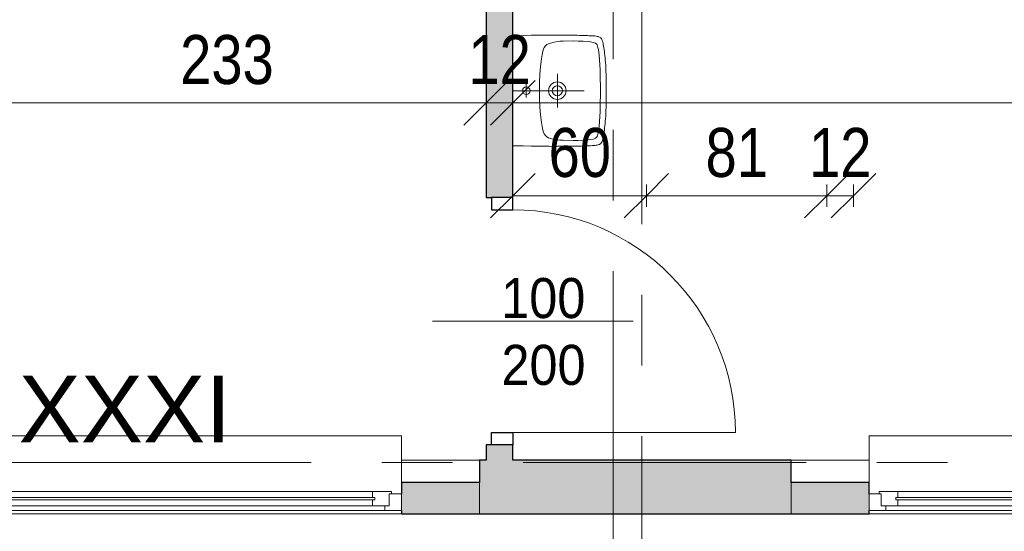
# Model space of a CAD drawing. Header units: centimetres. Extents: x -1743 to 21705, y -8842 to 3590.
# Tile 12 of 44: x 321 to 763, y 100 to 330. Entities that reach past the tile are written whole.
import ezdxf

# ---------------------------------------------------------------- set-up
doc = ezdxf.new("R2010")
doc.units = ezdxf.units.CM
doc.linetypes.add('Oś', pattern=[222.25, 127, -31.75, 31.75, -31.75])
for name, color, linetype, lineweight in [('A-ANNO-DIMS', 211, 'Continuous', 13), ('A-ANNO-DIMS-100', 211, 'Continuous', 13), ('A-ANNO-NOTE', 131, 'Continuous', 9), ('A-DETL-GENF', 92, 'Continuous', 9), ('A-DETL-MEDM', 33, 'Continuous', 25), ('A-DOOR', 31, 'Continuous', 13), ('A-GLAZ', 151, 'Continuous', 13), ('A-WALL', 113, 'Continuous', 13), ('P-SANR-FIXT', 6, 'Continuous', 9), ('S-GRID', 1, 'Continuous', 13), ('S-GRID-IDEN', 1, 'Continuous', 13)]:
    doc.layers.add(name, color=color, linetype=linetype, lineweight=lineweight)
doc.styles.add('Arial', font='arial.ttf', dxfattribs={"width": 0.9, "height": 18})
doc.styles.add('Arial Narrow_2', font='ARIALN.TTF', dxfattribs={"height": 22})
doc.styles.add('Arial_1', font='arial.ttf', dxfattribs={"height": 30})
doc.dimstyles.new('Diagonal_1_100__0_1__1', dxfattribs={"dimscale": 30.48, "dimtxt": 22.515481, "dimasz": 0.656168, "dimexe": 0.164042, "dimexo": 0.0625, "dimgap": 0.065617, "dimtad": 1, "dimdec": 1, "dimrnd": 0.1, "dimdsep": 46, "dimtxsty": 'Arial Narrow_2', "dimblk1": 'OBLIQUE', "dimblk2": 'OBLIQUE', "dimsah": 1, "dimcen": 0.09, "dimazin": 0, "dimtfac": 1, "dimtdec": 4, "dimtix": 1, "dimtmove": 0, "dimatfit": 3, "dimfxl": 0.164042, "dimfxlon": 1, "dimtvp": 1, "dimtolj": 1, "dimtzin": 0, "dimarcsym": 2})

# ---------------------------------------------------------------- blocks, each defined once
blk = doc.blocks.new('Pawilon F_rvt-1-6_piętro IV __13_80 m_ - stan istniejący')
at = {"layer": 'S-GRID', "linetype": 'Oś'}
for p, q in [((600.38, -206.1), (600.38, 515.63)), ((102.59, 131.33), (1638.19, 131.33))]:
    blk.add_line(p, q, dxfattribs=at)
blk = doc.blocks.new('Pawilon E_rvt-1-6_piętro IV __13_80 m_ - stan istniejący')
at = {"layer": 'S-GRID', "linetype": 'Oś'}
blk.add_line((368.01, 131.33), (-1702.93, 131.33), dxfattribs=at)
at = {"layer": 'S-GRID-IDEN', "insert": (368.14, 155.39), "char_height": 30, "width": 93.9, "attachment_point": 5, "line_spacing_factor": 0.936439, "style": 'Arial_1'}
blk.add_mtext('\\pxqc,t4.23333,8.46667,12.7,16.93333,21.16667,25.4,29.63333,33.86667,38.1,42.33333,46.56667,50.8,55.03333,59.26667,63.5,67.73333,71.96667,76.2,80.43333,84.66667,88.9,93.13333,97.36667,101.6,105.83333,110.06667,114.3,118.53333,122.76667,127,131.23333,135.46667;{XXXI}', dxfattribs=at)
blk = doc.blocks.new('DRZWI 1S - automatyczna etykieta - Drzwi 100-2252159-6_piętro IV __13_80 m_ - stan istniejący')
at = {"layer": 'A-DETL-GENF'}
for p, q in [((-55.5, 6), (-55.5, -3.5)), ((-50, 6), (-55.5, 6)), ((-50, -3.5), (-50, 6)), ((55.5, 6), (50, 6)), ((50, 6), (50, -3.5)), ((55.5, -3.5), (55.5, 6)), ((-55.5, -3.5), (-50, -3.5)), ((50, -3.5), (55.5, -3.5))]:
    blk.add_line(p, q, dxfattribs=at)
at = {"layer": 'A-DETL-MEDM'}
for p, q in [((-50, 6), (-55.5, 6)), ((-55.5, 6), (-55.5, -3.5)), ((-50, -3.5), (-50, 6)), ((50, -3.5), (50, 6)), ((50, 6), (55.5, 6)), ((55.5, 6), (55.5, -3.5)), ((-55.5, -3.5), (-50, -3.5)), ((55.5, -3.5), (50, -3.5))]:
    blk.add_line(p, q, dxfattribs=at)
at = {"layer": 'A-DOOR'}
blk.add_line((50, 6), (50, 106), dxfattribs=at)
blk.add_arc((50, 6), 100, 90, 180, dxfattribs=at)
blk = doc.blocks.new('Okno - automatyczna etykieta - 190x181  _nietypowy podział_-2208516-6_piętro IV __13_80 m_ - stan istniejący')
at = {"layer": 'A-GLAZ'}
for p, q in [((95, 28), (-95, 28)), ((-95, 26), (-95, 28)), ((95, 28), (95, 26)), ((-95, 7), (-95, 26)), ((95, 26), (95, 7)), ((-95, 2), (-89.5, 2)), ((-95, -5.5), (-95, 2)), ((-90.5, 3), (-82, 3)), ((-90.5, 2), (-90.5, 3)), ((-89.5, 2), (-90.5, 2)), ((-89.5, -3.5), (-89.5, 2)), ((-89.5, 2), (-89.5, -3.5)), ((-83, -0.75), (-83, 0.25)), ((-83, 0.25), (83, 0.25)), ((-83, 0.25), (-83, -0.75)), ((-82, 0.25), (-83, 0.25)), ((-82, 3), (-82, 0.25)), ((82, 3), (-82, 3)), ((82, 3), (90.5, 3)), ((82, 0.25), (82, 3)), ((83, 0.25), (82, 0.25)), ((83, 0.25), (83, -0.75)), ((83, -0.75), (83, 0.25)), ((89.5, 2), (89.5, -3.5)), ((90.5, 2), (89.5, 2)), ((89.5, 2), (95, 2)), ((89.5, -3.5), (89.5, 2)), ((90.5, 3), (90.5, 2)), ((95, 2), (95, -5.5)), ((-82, -3.5), (-89.5, -3.5)), ((-89.5, -3.5), (-87.5, -3.5)), ((-87.5, -3.5), (-87.5, -5.5)), ((83, -0.75), (-83, -0.75)), ((-83, -0.75), (-82, -0.75)), ((-82, -0.75), (-82, -3.5)), ((82, -3.5), (-82, -3.5)), ((82, -0.75), (83, -0.75)), ((82, -3.5), (82, -0.75)), ((89.5, -3.5), (82, -3.5)), ((87.5, -3.5), (89.5, -3.5)), ((87.5, -5.5), (87.5, -3.5)), ((-87.5, -5.5), (-95, -5.5)), ((-95, -5.5), (95, -5.5)), ((87.5, -5.5), (-87.5, -5.5)), ((95, -5.5), (87.5, -5.5))]:
    blk.add_line(p, q, dxfattribs=at)
blk = doc.blocks.new('Okno - automatyczna etykieta - 190x181  _nietypowy podział_-2208509-6_piętro IV __13_80 m_ - stan istniejący')
at = {"layer": 'A-GLAZ'}
for p, q in [((-87.5, 5.5), (-95, 5.5)), ((-95, 5.5), (-95, -2)), ((-95, 5.5), (95, 5.5)), ((-87.5, 3.5), (-87.5, 5.5)), ((87.5, 5.5), (-87.5, 5.5)), ((95, 5.5), (87.5, 5.5)), ((87.5, 5.5), (87.5, 3.5)), ((95, -2), (95, 5.5)), ((-82, 3.5), (-89.5, 3.5)), ((-89.5, 3.5), (-89.5, -2)), ((-89.5, -2), (-89.5, 3.5)), ((-89.5, 3.5), (-87.5, 3.5)), ((83, 0.75), (-83, 0.75)), ((-83, 0.75), (-83, -0.25)), ((-83, -0.25), (-83, 0.75)), ((-83, 0.75), (-82, 0.75)), ((-82, 0.75), (-82, 3.5)), ((82, 3.5), (-82, 3.5)), ((89.5, 3.5), (82, 3.5)), ((82, 3.5), (82, 0.75)), ((82, 0.75), (83, 0.75)), ((83, -0.25), (83, 0.75)), ((83, 0.75), (83, -0.25)), ((87.5, 3.5), (89.5, 3.5)), ((89.5, -2), (89.5, 3.5)), ((89.5, 3.5), (89.5, -2)), ((-95, -2), (-89.5, -2)), ((-89.5, -2), (-90.5, -2)), ((-90.5, -2), (-90.5, -3)), ((-90.5, -3), (-82, -3)), ((-83, -0.25), (83, -0.25)), ((-82, -0.25), (-83, -0.25)), ((-82, -3), (-82, -0.25)), ((82, -3), (-82, -3)), ((82, -0.25), (82, -3)), ((83, -0.25), (82, -0.25)), ((82, -3), (90.5, -3)), ((90.5, -2), (89.5, -2)), ((89.5, -2), (95, -2)), ((90.5, -3), (90.5, -2)), ((-95, -26), (-95, -7)), ((95, -7), (95, -26)), ((-95, -28), (-95, -26)), ((95, -26), (95, -28)), ((-95, -28), (95, -28))]:
    blk.add_line(p, q, dxfattribs=at)
blk = doc.blocks.new('Umywalka koło Nova Pro - Pro 50-1211177-6_piętro IV __13_80 m_ - stan istniejący')
at = {"layer": 'P-SANR-FIXT'}
for p, q in [((-12.19, -6), (-12.32, -10.58)), ((12.5, -6), (12.5, -38)), ((37.32, -10.58), (37.19, -6)), ((-12.32, -10.58), (-12.4, -14.28)), ((15.72, -12.02), (9.46, -12.02)), ((37.4, -14.28), (37.32, -10.58)), ((-12.45, -17.35), (-12.48, -19.98)), ((-12.4, -14.28), (-12.45, -17.35)), ((37.45, -17.35), (37.4, -14.28)), ((37.48, -19.98), (37.45, -17.35)), ((-12.48, -19.98), (-12.48, -22.27)), ((-8.62, -22.03), (-8.91, -22.86)), ((-8.19, -21.26), (-8.62, -22.03)), ((-7.93, -20.91), (-8.19, -21.26)), ((-7.61, -20.62), (-7.93, -20.91)), ((-6.89, -20.14), (-7.61, -20.62)), ((-6.09, -19.8), (-6.89, -20.14)), ((-5.24, -19.53), (-6.09, -19.8)), ((-3.53, -19.16), (-5.24, -19.53)), ((-1.83, -18.89), (-3.53, -19.16)), ((1.66, -18.49), (-1.83, -18.89)), ((5.15, -18.2), (1.66, -18.49)), ((8.64, -18.06), (5.15, -18.2)), ((10.37, -18.01), (8.64, -18.06)), ((14.63, -18.01), (10.37, -18.01)), ((16.36, -18.06), (14.63, -18.01)), ((19.88, -18.2), (16.36, -18.06)), ((23.34, -18.49), (19.88, -18.2)), ((26.83, -18.89), (23.34, -18.49)), ((28.56, -19.16), (26.83, -18.89)), ((30.26, -19.53), (28.56, -19.16)), ((31.09, -19.8), (30.26, -19.53)), ((31.89, -20.14), (31.09, -19.8)), ((32.61, -20.62), (31.89, -20.14)), ((32.93, -20.91), (32.61, -20.62)), ((33.19, -21.26), (32.93, -20.91)), ((33.62, -22.03), (33.19, -21.26)), ((33.91, -22.86), (33.62, -22.03)), ((37.51, -22.27), (37.48, -19.98)), ((-12.48, -22.27), (-12.51, -24.3)), ((-12.51, -24.3), (-12.48, -26.13)), ((-12.48, -26.13), (-12.48, -27.81)), ((-9.61, -26.27), (-9.69, -27.15)), ((-9.37, -24.54), (-9.61, -26.27)), ((-8.91, -22.86), (-9.37, -24.54)), ((20.01, -26), (5.01, -26)), ((34.37, -24.54), (33.91, -22.86)), ((34.63, -26.27), (34.37, -24.54)), ((34.69, -27.15), (34.63, -26.27)), ((37.48, -27.81), (37.51, -26.13)), ((37.51, -26.13), (37.51, -22.27)), ((-12.48, -27.81), (-12.46, -29.49)), ((-12.46, -29.49), (-12.46, -30.5)), ((-12.46, -30.5), (-12.43, -31.46)), ((-9.76, -28.56), (-9.84, -33.06)), ((-9.74, -27.87), (-9.76, -28.56)), ((-9.71, -27.55), (-9.74, -27.87)), ((-9.69, -27.15), (-9.71, -27.55)), ((34.71, -27.55), (34.69, -27.15)), ((34.74, -27.87), (34.71, -27.55)), ((34.76, -28.56), (34.74, -27.87)), ((34.84, -33.06), (34.76, -28.56)), ((37.46, -30.5), (37.48, -29.49)), ((37.46, -31.46), (37.46, -30.5)), ((37.48, -29.49), (37.48, -27.81)), ((-12.43, -31.46), (-12.43, -32.39)), ((-12.43, -32.39), (-12.4, -33.3)), ((-12.4, -33.3), (-12.4, -33.88)), ((-12.4, -33.88), (-12.38, -35.06)), ((-12.38, -35.06), (-12.35, -35.88)), ((-9.84, -33.06), (-9.79, -35.32)), ((-9.79, -35.32), (-9.71, -37.56)), ((34.71, -37.56), (34.82, -35.32)), ((34.82, -35.32), (34.84, -33.06)), ((37.35, -35.88), (37.38, -35.06)), ((37.38, -35.06), (37.4, -33.88)), ((37.4, -33.88), (37.43, -33.3)), ((37.43, -32.39), (37.46, -31.46)), ((37.43, -33.3), (37.43, -32.39)), ((-12.35, -35.88), (-12.35, -36.65)), ((-12.35, -36.65), (-12.32, -37.43)), ((-12.32, -37.43), (-12.3, -38.17)), ((-12.3, -38.17), (-12.27, -38.89)), ((-12.27, -38.89), (-12.24, -39.61)), ((-12.24, -39.61), (-12.22, -40.28)), ((-9.71, -37.56), (-9.53, -39.82)), ((34.53, -39.82), (34.71, -37.56)), ((37.22, -40.28), (37.24, -39.61)), ((37.24, -39.61), (37.27, -38.89)), ((37.27, -38.89), (37.3, -38.17)), ((37.3, -38.17), (37.32, -37.43)), ((37.32, -37.43), (37.35, -36.65)), ((37.35, -36.65), (37.35, -35.88)), ((-12.22, -40.28), (-12.19, -40.94)), ((-12.19, -40.94), (-12.16, -41.58)), ((-12.16, -41.58), (-12.14, -42.22)), ((-12.14, -42.22), (-12.08, -42.81)), ((-12.08, -42.81), (-12, -43.37)), ((-12, -43.37), (-11.92, -43.87)), ((-11.92, -43.87), (-11.82, -44.38)), ((-9.53, -39.82), (-9.39, -40.94)), ((-9.39, -40.94), (-9.21, -42.03)), ((-9.21, -42.03), (-9.05, -42.59)), ((-9.05, -42.59), (-8.86, -43.1)), ((-8.86, -43.1), (-8.7, -43.34)), ((-8.7, -43.34), (-8.51, -43.55)), ((-8.51, -43.55), (-8.03, -43.85)), ((-8.03, -43.85), (-7.53, -44.06)), ((-7.53, -44.06), (-6.97, -44.22)), ((-6.97, -44.22), (-5.88, -44.43)), ((30.88, -44.43), (31.97, -44.22)), ((31.97, -44.22), (32.53, -44.06)), ((32.53, -44.06), (33.06, -43.85)), ((33.06, -43.85), (33.54, -43.55)), ((33.54, -43.55), (33.73, -43.34)), ((33.73, -43.34), (33.86, -43.1)), ((33.86, -43.1), (34.07, -42.59)), ((34.07, -42.59), (34.21, -42.03)), ((34.21, -42.03), (34.39, -40.94)), ((34.39, -40.94), (34.53, -39.82)), ((36.82, -44.38), (36.92, -43.87)), ((36.92, -43.87), (37.03, -43.37)), ((37.03, -43.37), (37.08, -42.81)), ((37.08, -42.81), (37.14, -42.22)), ((37.14, -42.22), (37.16, -41.58)), ((37.16, -41.58), (37.19, -40.94)), ((37.19, -40.94), (37.22, -40.28)), ((-11.82, -44.38), (-11.71, -44.67)), ((-11.6, -44.96), (-11.79, -44.38)), ((-11.71, -44.67), (-11.6, -44.96)), ((-11.6, -44.96), (-11.26, -45.47)), ((-11.26, -45.47), (-11.6, -44.96)), ((-11.26, -45.47), (-10.8, -45.84)), ((-10.8, -45.84), (-11.26, -45.47)), ((-10.8, -45.84), (-10.24, -46.11)), ((-10.24, -46.11), (-10.8, -45.84)), ((-10.24, -46.11), (-9.61, -46.32)), ((-9.61, -46.32), (-10.24, -46.11)), ((-9.61, -46.32), (-8.94, -46.51)), ((-8.94, -46.51), (-9.61, -46.32)), ((-8.94, -46.51), (-8.25, -46.64)), ((-8.25, -46.64), (-8.94, -46.51)), ((-8.25, -46.64), (-7.5, -46.8)), ((-7.5, -46.8), (-8.25, -46.64)), ((-7.5, -46.8), (-6.73, -46.91)), ((-6.73, -46.91), (-7.5, -46.8)), ((-6.73, -46.91), (-5.93, -47.04)), ((-5.93, -47.04), (-6.73, -46.91)), ((-5.93, -47.04), (-5.1, -47.15)), ((-5.1, -47.15), (-5.93, -47.04)), ((-5.88, -44.43), (-3.64, -44.75)), ((-5.1, -47.15), (-4.2, -47.25)), ((-4.2, -47.25), (-5.1, -47.15)), ((-4.2, -47.25), (-3.27, -47.36)), ((-3.27, -47.36), (-4.2, -47.25)), ((-3.64, -44.75), (-1.4, -44.94)), ((-3.27, -47.36), (-2.28, -47.44)), ((-2.28, -47.44), (-3.27, -47.36)), ((-2.28, -47.44), (-1.24, -47.52)), ((-1.24, -47.52), (-2.28, -47.44)), ((-1.4, -44.94), (3.1, -45.18)), ((-1.24, -47.52), (-0.15, -47.63)), ((-0.15, -47.63), (-1.24, -47.52)), ((-0.15, -47.63), (1.05, -47.71)), ((1.05, -47.71), (-0.15, -47.63)), ((1.05, -47.71), (2.3, -47.76)), ((2.3, -47.76), (1.05, -47.71)), ((2.3, -47.76), (3.66, -47.84)), ((3.66, -47.84), (2.3, -47.76)), ((3.1, -45.18), (7.6, -45.31)), ((3.66, -47.84), (5.12, -47.89)), ((5.12, -47.89), (3.66, -47.84)), ((5.12, -47.89), (6.72, -47.95)), ((6.72, -47.95), (5.12, -47.89)), ((6.72, -47.95), (8.45, -47.97)), ((8.45, -47.97), (6.72, -47.95)), ((7.6, -45.31), (9.86, -45.39)), ((8.45, -47.97), (10.4, -48)), ((10.4, -48), (8.45, -47.97)), ((9.86, -45.39), (11.04, -45.42)), ((10.4, -48), (14.63, -48)), ((14.63, -48), (10.4, -48)), ((11.04, -45.42), (11.7, -45.42)), ((11.7, -45.42), (12.5, -45.44)), ((12.5, -45.44), (13.3, -45.42)), ((13.3, -45.42), (13.99, -45.42)), ((13.99, -45.42), (15.14, -45.39)), ((14.63, -48), (16.55, -47.97)), ((16.55, -47.97), (14.63, -48)), ((15.14, -45.39), (17.4, -45.31)), ((16.55, -47.97), (18.31, -47.95)), ((18.31, -47.95), (16.55, -47.97)), ((17.4, -45.31), (21.9, -45.18)), ((18.31, -47.95), (19.88, -47.89)), ((19.88, -47.89), (18.31, -47.95)), ((19.88, -47.89), (21.34, -47.84)), ((21.34, -47.84), (19.88, -47.89)), ((21.34, -47.84), (22.7, -47.76)), ((22.7, -47.76), (21.34, -47.84)), ((21.9, -45.18), (26.4, -44.94)), ((22.7, -47.76), (23.98, -47.71)), ((23.98, -47.71), (22.7, -47.76)), ((23.98, -47.71), (25.15, -47.63)), ((25.15, -47.63), (23.98, -47.71)), ((25.15, -47.63), (26.24, -47.52)), ((26.24, -47.52), (25.15, -47.63)), ((26.24, -47.52), (27.31, -47.44)), ((27.31, -47.44), (26.24, -47.52)), ((26.4, -44.94), (28.64, -44.75)), ((27.31, -47.44), (28.29, -47.36)), ((28.29, -47.36), (27.31, -47.44)), ((28.29, -47.36), (29.23, -47.25)), ((29.23, -47.25), (28.29, -47.36)), ((28.64, -44.75), (30.88, -44.43)), ((29.23, -47.25), (30.1, -47.15)), ((30.1, -47.15), (29.23, -47.25)), ((30.1, -47.15), (30.93, -47.04)), ((30.93, -47.04), (30.1, -47.15)), ((30.93, -47.04), (31.76, -46.91)), ((31.76, -46.91), (30.93, -47.04)), ((31.76, -46.91), (32.5, -46.8)), ((32.5, -46.8), (31.76, -46.91)), ((32.5, -46.8), (33.25, -46.64)), ((33.25, -46.64), (32.5, -46.8)), ((33.25, -46.64), (33.97, -46.51)), ((33.97, -46.51), (33.25, -46.64)), ((33.97, -46.51), (34.63, -46.32)), ((34.63, -46.32), (33.97, -46.51)), ((34.63, -46.32), (35.24, -46.11)), ((35.24, -46.11), (34.63, -46.32)), ((35.24, -46.11), (35.8, -45.84)), ((35.8, -45.84), (35.24, -46.11)), ((35.8, -45.84), (36.28, -45.47)), ((36.28, -45.47), (35.8, -45.84)), ((36.28, -45.47), (36.6, -44.96)), ((36.6, -44.96), (36.28, -45.47)), ((36.6, -44.96), (36.82, -44.38))]:
    blk.add_line(p, q, dxfattribs=at)
for centre, radius in [((12.5, -12.02), 1.72), ((12.51, -26), 3.92), ((12.51, -26), 2.28)]:
    blk.add_circle(centre, radius, dxfattribs=at)
blk = doc.blocks.new('DIMBLOCK20-6_piętro IV __13_80 m_ - stan istniejący')
at = {"layer": 'A-ANNO-DIMS-100'}
for p, q in [((542.38, 292.9), (552.38, 302.9)), ((1203.38, 292.9), (1213.38, 302.9)), ((542.38, 287.9), (542.38, 297.9)), ((1203.38, 287.9), (1203.38, 297.9)), ((542.38, 292.9), (532.38, 282.9)), ((1203.38, 292.9), (542.38, 292.9)), ((542.38, 292.9), (542.38, 287.9)), ((1203.38, 292.9), (1193.38, 282.9)), ((1203.38, 292.9), (1203.38, 287.9))]:
    blk.add_line(p, q, dxfattribs=at)
at = {"layer": 'A-ANNO-DIMS-100', "color": 0, "insert": (851.97, 323.33), "char_height": 22, "width": 50.1774, "attachment_point": 1, "line_spacing_factor": 0.974696, "style": 'Arial Narrow_2'}
blk.add_mtext('661', dxfattribs=at)
blk = doc.blocks.new('_Oblique')
at = {"color": 0, "linetype": 'ByBlock', "lineweight": -2}
blk.add_line((-0.5, -0.5), (0.5, 0.5), dxfattribs=at)
blk = doc.blocks.new('DIMBLOCK21-6_piętro IV __13_80 m_ - stan istniejący')
at = {"layer": 'A-ANNO-DIMS-100'}
for p, q in [((530.38, 292.9), (540.38, 302.9)), ((542.38, 292.9), (552.38, 302.9)), ((530.38, 287.9), (530.38, 297.9)), ((542.38, 287.9), (542.38, 297.9)), ((530.38, 292.9), (520.38, 282.9)), ((542.38, 292.9), (530.38, 292.9)), ((530.38, 292.9), (530.38, 287.9)), ((542.38, 292.9), (532.38, 282.9)), ((542.38, 292.9), (542.38, 287.9))]:
    blk.add_line(p, q, dxfattribs=at)
at = {"layer": 'A-ANNO-DIMS-100', "color": 0, "insert": (522.44, 323.33), "char_height": 22, "width": 33.4516, "attachment_point": 1, "line_spacing_factor": 0.974696, "style": 'Arial Narrow_2'}
blk.add_mtext('12', dxfattribs=at)
blk = doc.blocks.new('DIMBLOCK22-6_piętro IV __13_80 m_ - stan istniejący')
at = {"layer": 'A-ANNO-DIMS-100'}
for p, q in [((297.38, 292.9), (307.38, 302.9)), ((530.38, 292.9), (540.38, 302.9)), ((297.38, 287.9), (297.38, 297.9)), ((530.38, 287.9), (530.38, 297.9)), ((297.38, 292.9), (287.38, 282.9)), ((530.38, 292.9), (297.38, 292.9)), ((297.38, 292.9), (297.38, 287.9)), ((530.38, 292.9), (520.38, 282.9)), ((530.38, 292.9), (530.38, 287.9))]:
    blk.add_line(p, q, dxfattribs=at)
at = {"layer": 'A-ANNO-DIMS-100', "color": 0, "insert": (392.97, 323.33), "char_height": 22, "width": 50.1774, "attachment_point": 1, "line_spacing_factor": 0.974696, "style": 'Arial Narrow_2'}
blk.add_mtext('233', dxfattribs=at)
blk = doc.blocks.new('DIMBLOCK170-6_piętro IV __13_80 m_ - stan istniejący')
at = {"layer": 'A-ANNO-DIMS-100'}
for p, q in [((683.38, 251.17), (693.38, 261.17)), ((695.38, 251.17), (705.38, 261.17)), ((683.38, 256.17), (683.38, 246.17)), ((683.38, 251.17), (683.38, 256.17)), ((695.38, 256.17), (695.38, 246.17)), ((695.38, 251.17), (695.38, 256.17)), ((683.38, 251.17), (673.38, 241.17)), ((695.38, 251.17), (683.38, 251.17)), ((695.38, 251.17), (685.38, 241.17))]:
    blk.add_line(p, q, dxfattribs=at)
at = {"layer": 'A-ANNO-DIMS-100', "color": 0, "insert": (675.44, 281.6), "char_height": 22, "width": 33.4516, "attachment_point": 1, "line_spacing_factor": 0.974696, "style": 'Arial Narrow_2'}
blk.add_mtext('12', dxfattribs=at)
blk = doc.blocks.new('DIMBLOCK171-6_piętro IV __13_80 m_ - stan istniejący')
at = {"layer": 'A-ANNO-DIMS-100'}
for p, q in [((602.38, 251.17), (612.38, 261.17)), ((683.38, 251.17), (693.38, 261.17)), ((602.38, 256.17), (602.38, 246.17)), ((602.38, 251.17), (602.38, 256.17)), ((683.38, 256.17), (683.38, 246.17)), ((683.38, 251.17), (683.38, 256.17)), ((602.38, 251.17), (592.38, 241.17)), ((683.38, 251.17), (602.38, 251.17)), ((683.38, 251.17), (673.38, 241.17))]:
    blk.add_line(p, q, dxfattribs=at)
at = {"layer": 'A-ANNO-DIMS-100', "color": 0, "insert": (628.94, 281.6), "char_height": 22, "width": 33.4516, "attachment_point": 1, "line_spacing_factor": 0.974696, "style": 'Arial Narrow_2'}
blk.add_mtext('81', dxfattribs=at)
blk = doc.blocks.new('DIMBLOCK172-6_piętro IV __13_80 m_ - stan istniejący')
at = {"layer": 'A-ANNO-DIMS-100'}
for p, q in [((542.38, 251.17), (552.38, 261.17)), ((602.38, 251.17), (612.38, 261.17)), ((542.38, 246.17), (542.38, 256.17)), ((602.38, 256.17), (602.38, 246.17)), ((602.38, 251.17), (602.38, 256.17)), ((542.38, 251.17), (532.38, 241.17)), ((602.38, 251.17), (542.38, 251.17)), ((542.38, 251.17), (542.38, 246.17)), ((602.38, 251.17), (592.38, 241.17))]:
    blk.add_line(p, q, dxfattribs=at)
at = {"layer": 'A-ANNO-DIMS-100', "color": 0, "insert": (558.44, 281.6), "char_height": 22, "width": 33.4516, "attachment_point": 1, "line_spacing_factor": 0.974696, "style": 'Arial Narrow_2'}
blk.add_mtext('60', dxfattribs=at)

msp = doc.modelspace()

# ---------------------------------------------------------------- hatches: boundary and pattern name
at = {"layer": 'A-WALL'}
h = msp.add_hatch(color=9, dxfattribs=at)
h.paths.add_polyline_path([(532.88, 132.33), (542.38, 132.33), (542.38, 139.33), (530.38, 139.33), (530.38, 132.33)], flags=0)
h.paths.add_polyline_path([(542.38, 250.33), (542.38, 465.83), (530.38, 465.83), (530.38, 250.33), (532.88, 250.33)], flags=0)
h.paths.add_polyline_path([(542.38, 657.83), (542.38, 660.33), (530.38, 660.33), (530.38, 657.83), (532.88, 657.83)], flags=0)
h.paths.add_polyline_path([(542.38, 781.33), (542.38, 1102.83), (530.38, 1102.83), (530.38, 781.33)], flags=0)
h.paths.add_polyline_path([(530.38, 1312.83), (542.38, 1312.83), (542.38, 1431.33), (530.38, 1431.33)], flags=0)
h.paths.add_polyline_path([(542.38, 1633.83), (542.38, 2022.83), (530.38, 2022.83), (530.38, 1633.83), (532.88, 1633.83)], flags=0)
h.paths.add_polyline_path([(532.88, 2173.83), (542.38, 2173.83), (542.38, 2458.83), (530.38, 2458.83), (530.38, 2173.83)], flags=0)
h.paths.add_polyline_path([(530.38, 2593.83), (542.38, 2593.83), (542.38, 2824.33), (530.38, 2824.33), (530.38, 2634.26)], flags=0)
msp.add_hatch(color=9, dxfattribs=at).paths.add_polyline_path([(554.49, 108.33), (667.38, 108.33), (667.38, 132.33), (527.38, 132.33), (527.38, 108.33)], flags=0)
h = msp.add_hatch(color=9, dxfattribs=at)
h.paths.add_polyline_path([(-532.62, 108.33), (-532.62, 122.33), (-552.62, 122.33), (-552.62, 108.33), (-537.21, 108.33)], flags=0)
h.paths.add_polyline_path([(-327.62, 108.33), (-257.62, 108.33), (-257.62, 122.33), (-327.62, 122.33), (-327.62, 109.83)], flags=0)
h.paths.add_polyline_path([(-47.62, 108.33), (22.38, 108.33), (22.38, 122.33), (-47.62, 122.33), (-47.62, 109.83)], flags=0)
h.paths.add_polyline_path([(236.5, 108.33), (302.38, 108.33), (302.38, 122.33), (232.38, 122.33), (232.38, 108.33)], flags=0)
h.paths.add_polyline_path([(492.38, 108.33), (527.38, 108.33), (527.38, 122.33), (492.38, 122.33), (492.38, 109.83)], flags=0)
h = msp.add_hatch(color=9, dxfattribs=at)
h.paths.add_polyline_path([(667.38, 108.33), (702.38, 108.33), (702.38, 122.33), (667.38, 122.33), (667.38, 109.83)], flags=0)
h.paths.add_polyline_path([(892.38, 108.33), (962.38, 108.33), (962.38, 122.33), (892.38, 122.33), (892.38, 109.83)], flags=0)
h.paths.add_polyline_path([(1166.38, 108.33), (1187.38, 108.33), (1187.38, 122.33), (1166.38, 122.33)], flags=0)

# ---------------------------------------------------------------- linework, layer by layer
at = {"layer": 'A-ANNO-NOTE', "lineweight": 13}
msp.add_line((506.38, 194.83), (596.38, 194.83), dxfattribs=at)
at = {"layer": 'A-WALL', "color": 7, "lineweight": 25}
for p, q in [((530.38, 546.83), (530.38, 250.33)), ((542.38, 250.33), (542.38, 348.33)), ((530.38, 250.33), (532.88, 250.33)), ((532.88, 139.33), (530.38, 139.33)), ((530.38, 139.33), (530.38, 132.33)), ((542.38, 132.33), (542.38, 139.33)), ((530.38, 132.33), (527.38, 132.33)), ((527.38, 132.33), (527.38, 122.33)), ((667.38, 132.33), (542.38, 132.33)), ((667.38, 122.33), (667.38, 132.33)), ((527.38, 122.33), (492.38, 122.33)), ((492.38, 122.33), (492.38, 117.33)), ((702.38, 122.33), (667.38, 122.33)), ((702.38, 117.33), (702.38, 122.33)), ((492.38, 109.83), (492.38, 108.33)), ((492.38, 108.33), (702.38, 108.33)), ((702.38, 108.33), (702.38, 109.83))]:
    msp.add_line(p, q, dxfattribs=at)
at = {"layer": 'A-WALL'}
for p, q in [((492.38, 132.33), (527.38, 132.33)), ((667.38, 132.33), (702.38, 132.33)), ((527.38, 122.33), (527.38, 108.33)), ((667.38, 108.33), (667.38, 122.33)), ((492.38, 108.33), (302.38, 108.33)), ((892.38, 108.33), (702.38, 108.33))]:
    msp.add_line(p, q, dxfattribs=at)
at = {"layer": 'S-GRID', "linetype": 'Oś'}
msp.add_line((587.38, 2884.27), (587.38, 27.13), dxfattribs=at)

# ---------------------------------------------------------------- block references
at = {"lineweight": 5}
for name in ['Pawilon E_rvt-1-6_piętro IV __13_80 m_ - stan istniejący', 'Pawilon F_rvt-1-6_piętro IV __13_80 m_ - stan istniejący']:
    msp.add_blockref(name, (0, 0), dxfattribs=at)
at = {"layer": 'A-DOOR', "rotation": 269.9999999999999}
msp.add_blockref('DRZWI 1S - automatyczna etykieta - Drzwi 100-2252159-6_piętro IV __13_80 m_ - stan istniejący', (536.38, 194.83), dxfattribs=at)
at = {"layer": 'A-GLAZ', "rotation": 180}
msp.add_blockref('Okno - automatyczna etykieta - 190x181  _nietypowy podział_-2208509-6_piętro IV __13_80 m_ - stan istniejący', (397.38, 115.33), dxfattribs=at)
at = {"layer": 'A-GLAZ'}
msp.add_blockref('Okno - automatyczna etykieta - 190x181  _nietypowy podział_-2208516-6_piętro IV __13_80 m_ - stan istniejący', (797.38, 115.33), dxfattribs=at)
at = {"layer": 'P-SANR-FIXT', "rotation": 89.9999999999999}
msp.add_blockref('Umywalka koło Nova Pro - Pro 50-1211177-6_piętro IV __13_80 m_ - stan istniejący', (536.38, 285.83), dxfattribs=at)

# ---------------------------------------------------------------- texts
at = {"layer": 'A-ANNO-NOTE', "lineweight": 211, "char_height": 18, "width": 38.07, "attachment_point": 5, "line_spacing_factor": 0.936439, "style": 'Arial'}
for s, insert in [('\\pxqc,t6.35,12.7,19.05,25.4,31.75,38.1,44.45,50.8,57.15,63.5,69.85,76.2,82.55,88.9,95.25,101.6,107.95,114.3,120.65,127,133.35,139.7,146.05,152.4,158.75,165.1,171.45,177.8,184.15,190.5,196.85,203.2;{100}', (556.07, 205.06)), ('\\pxqc,t6.35,12.7,19.05,25.4,31.75,38.1,44.45,50.8,57.15,63.5,69.85,76.2,82.55,88.9,95.25,101.6,107.95,114.3,120.65,127,133.35,139.7,146.05,152.4,158.75,165.1,171.45,177.8,184.15,190.5,196.85,203.2;{200}', (556.16, 175.06))]:
    msp.add_mtext(s, dxfattribs=dict(at, insert=insert))

# ---------------------------------------------------------------- dimensions: what is measured, and where the dimension line sits
at = {"layer": 'A-ANNO-DIMS'}
for base, p1, p2, override, picture, middle in [((297.38, 292.9), (530.38, 287.9), (297.38, 287.9), {"dimpost": '<>', "dimfxl": 233}, 'DIMBLOCK22-6_piętro IV __13_80 m_ - stan istniejący', (413.88, 306.13)), ((530.38, 292.9), (542.38, 287.9), (530.38, 287.9), {"dimpost": '<>', "dimfxl": 12}, 'DIMBLOCK21-6_piętro IV __13_80 m_ - stan istniejący', (536.38, 305.94)), ((542.38, 292.9), (1203.38, 287.9), (542.38, 287.9), {"dimpost": '<>', "dimfxl": 661}, 'DIMBLOCK20-6_piętro IV __13_80 m_ - stan istniejący', (872.88, 306.13)), ((542.38, 251.17), (602.38, 256.17), (542.38, 246.17), {"dimpost": '<>', "dimfxl": 60.827625}, 'DIMBLOCK172-6_piętro IV __13_80 m_ - stan istniejący', (572.38, 264.4)), ((602.38, 251.17), (683.38, 256.17), (602.38, 256.17), {"dimpost": '<>', "dimfxl": 81}, 'DIMBLOCK171-6_piętro IV __13_80 m_ - stan istniejący', (642.88, 264.4)), ((683.38, 251.17), (695.38, 256.17), (683.38, 256.17), {"dimpost": '<>', "dimfxl": 12}, 'DIMBLOCK170-6_piętro IV __13_80 m_ - stan istniejący', (689.38, 264.21))]:
    dim = msp.add_linear_dim(base=base, p1=p1, p2=p2, dimstyle='Diagonal_1_100__0_1__1', override=override, dxfattribs=at)
    dim.commit()
    dim.dimension.update_dxf_attribs({"geometry": picture, "text_midpoint": middle})

doc.saveas('drawing.dxf')
